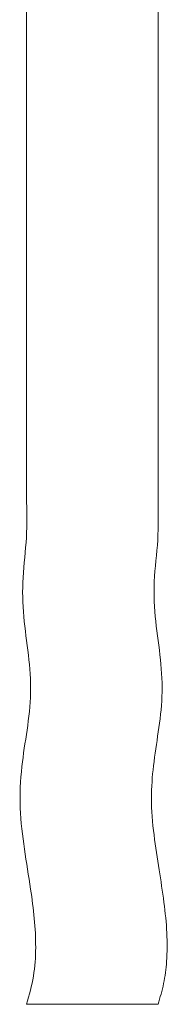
# Model space of a CAD drawing. Header units: millimetres. Extents: x 0 to 210, y 0 to 297.
# Tile 2 of 24: x 46 to 54, y 116 to 171. Entities that reach past the tile are written whole.
import ezdxf

# ---------------------------------------------------------------- set-up
doc = ezdxf.new("R2010")
doc.units = ezdxf.units.MM

msp = doc.modelspace()

# ---------------------------------------------------------------- linework, layer by layer
at = {"color": 179, "linetype": 'Continuous', "lineweight": 15}
for p, q in [((46.039, 202.644), (46.039, 144.275)), ((53.373, 144.275), (53.373, 202.644)), ((46.039, 115.977), (49.706, 115.977)), ((49.706, 115.977), (53.373, 115.977))]:
    msp.add_line(p, q, dxfattribs=at)
for points, knots in [([(46.039, 144.275), (46.056, 143.519), (46.09, 142.02), (45.786, 139.81), (45.836, 137.608), (46.174, 135.482), (46.336, 133.359), (46.083, 131.284), (45.73, 129.16), (45.621, 126.927), (45.904, 124.646), (46.247, 122.607), (46.494, 120.776), (46.58, 119.151), (46.481, 117.531), (46.187, 116.497), (46.039, 115.977)], [0, 0, 0, 0, 0.079507, 0.157833, 0.234559, 0.310551, 0.384789, 0.457912, 0.530089, 0.611926, 0.692418, 0.771779, 0.830009, 0.886969, 0.943174, 1, 1, 1, 1]), ([(53.373, 115.977), (53.487, 116.36), (53.721, 117.14), (53.887, 118.479), (53.892, 119.999), (53.715, 121.707), (53.425, 123.523), (53.123, 125.454), (52.955, 127.396), (53.098, 129.323), (53.399, 131.197), (53.656, 133.169), (53.542, 135.242), (53.205, 137.361), (53.091, 139.602), (53.422, 141.901), (53.389, 143.474), (53.373, 144.275)], [0, 0, 0, 0, 0.041997, 0.0857894, 0.1416268, 0.2018218, 0.2665619, 0.3354203, 0.4078734, 0.4714183, 0.5384124, 0.6080769, 0.6803899, 0.7561715, 0.834366, 0.9157642, 1, 1, 1, 1])]:
    msp.add_open_spline(points, degree=3, knots=knots, dxfattribs=at)

doc.saveas('drawing.dxf')
